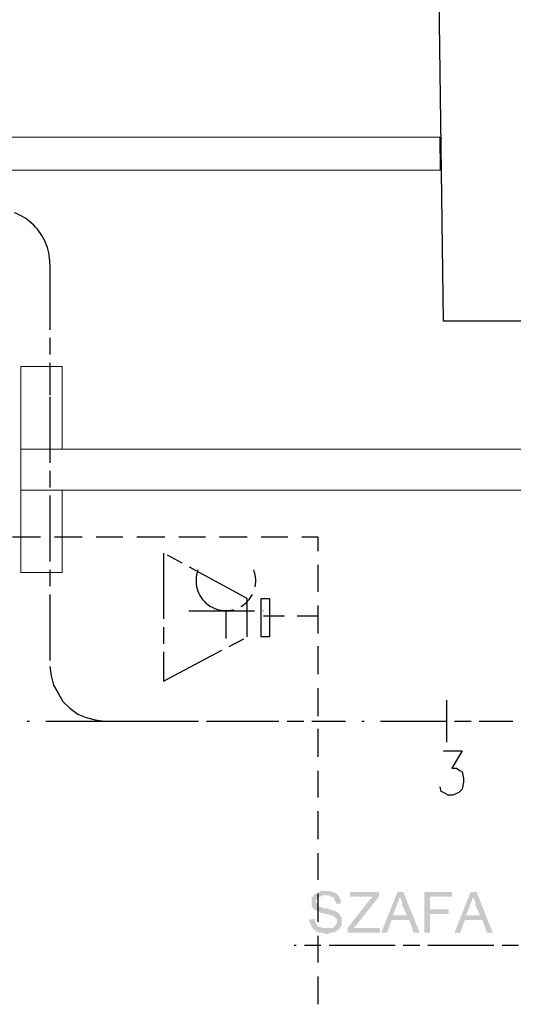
# Model space of a CAD drawing. Header units: millimetres. Extents: x 282377 to 1404227, y -783705 to 1038705.
# Tile 124 of 243: x 380289 to 380469, y 8687 to 9046. Entities that reach past the tile are written whole.
import ezdxf

# ---------------------------------------------------------------- set-up
doc = ezdxf.new("R2010")
doc.units = ezdxf.units.MM
doc.linetypes.add('ACAD_ISO02W100', pattern=[15, 12, -3])
doc.linetypes.add('ACAD_ISO08W100', pattern=[36, 24, -3, 6, -3])
doc.layers.add('!!ELEKTRYKA', color=7, linetype='Continuous')
doc.layers.add('7. Projektowana ściana murowana', color=7, linetype='Continuous', lineweight=13)
doc.layers.add('PG_WYPOSAŻENIE', color=9, linetype='Continuous', lineweight=18)
doc.layers.add('zzz_linia_podział', color=3, linetype='ACAD_ISO02W100', lineweight=40, plot=False)

msp = doc.modelspace()

# ---------------------------------------------------------------- hatches: boundary and pattern name
at = {"layer": '!!ELEKTRYKA', "linetype": 'ACAD_ISO08W100', "true_color": 0x950000}
for points in [[(380400.46, 8728.63), (380398.76, 8728.63), (380398.34, 8728.21), (380397.92, 8728.21), (380397.49, 8727.79), (380397.07, 8727.79), (380396.65, 8727.36), (380396.22, 8727.36), (380396.22, 8726.94), (380395.8, 8726.52), (380395.8, 8726.52), (380395.38, 8726.09), (380395.38, 8725.67), (380395.38, 8725.25), (380395.38, 8724.82), (380395.38, 8724.4), (380395.38, 8724.4), (380395.38, 8723.98), (380395.38, 8723.55), (380395.38, 8723.13), (380395.8, 8722.71), (380395.8, 8722.71), (380395.8, 8722.28), (380396.22, 8721.86), (380396.65, 8721.86), (380397.07, 8721.44), (380397.49, 8721.44), (380397.49, 8721.01), (380397.49, 8721.01), (380397.92, 8721.01), (380398.34, 8721.01), (380398.76, 8720.59), (380399.19, 8720.59), (380399.61, 8720.59), (380400.03, 8720.17), (380400.46, 8720.17), (380401.3, 8720.17), (380401.73, 8720.17), (380402.15, 8719.74), (380402.57, 8719.74), (380402.57, 8719.74), (380403, 8719.74), (380403.42, 8719.32), (380403.84, 8719.32), (380403.84, 8718.9), (380404.27, 8718.9), (380404.27, 8718.47), (380404.69, 8718.47), (380404.69, 8718.05), (380404.69, 8717.63), (380404.69, 8717.2), (380404.69, 8716.78), (380404.27, 8716.36), (380404.27, 8716.36), (380403.84, 8715.93), (380403.84, 8715.51), (380403.42, 8715.51), (380403, 8715.09), (380402.57, 8715.09), (380402.15, 8715.09), (380401.73, 8715.09), (380401.3, 8715.09), (380400.88, 8715.09), (380395.8, 8715.09), (380396.22, 8714.66), (380396.65, 8714.24), (380397.07, 8714.24), (380397.07, 8713.82), (380397.49, 8713.82), (380397.92, 8713.82), (380397.92, 8713.39), (380398.34, 8713.39), (380398.76, 8713.39), (380399.19, 8713.39), (380399.61, 8713.39), (380400.03, 8712.97), (380400.46, 8712.97), (380400.88, 8712.97), (380400.88, 8712.97), (380401.73, 8712.97), (380402.15, 8713.39), (380402.57, 8713.39), (380402.57, 8713.39), (380403, 8713.39), (380403.42, 8713.39), (380403.84, 8713.82), (380403.84, 8713.82), (380404.27, 8713.82), (380404.69, 8714.24), (380405.11, 8714.66), (380405.54, 8714.66), (380405.54, 8715.09), (380405.96, 8715.51), (380405.96, 8715.51), (380406.38, 8715.93), (380406.38, 8716.36), (380406.38, 8716.78), (380406.38, 8717.2), (380406.38, 8717.63), (380406.38, 8717.63), (380406.38, 8718.05), (380406.38, 8718.47), (380406.38, 8718.9), (380405.96, 8719.32), (380405.96, 8719.74), (380405.96, 8719.74), (380405.54, 8720.17), (380405.54, 8720.17), (380405.11, 8720.59), (380404.69, 8721.01), (380404.27, 8721.01), (380403.84, 8721.44), (380403.84, 8721.44), (380403.84, 8721.44), (380403.42, 8721.44), (380403, 8721.44), (380402.57, 8721.86), (380402.15, 8721.86), (380401.73, 8721.86), (380401.3, 8722.28), (380400.88, 8722.28), (380400.46, 8722.28), (380399.61, 8722.28), (380399.19, 8722.71), (380398.76, 8722.71), (380398.34, 8722.71), (380397.92, 8723.13), (380397.92, 8723.13), (380397.49, 8723.13), (380397.49, 8723.55), (380397.49, 8723.98), (380397.07, 8724.4), (380397.07, 8724.82), (380397.07, 8724.82), (380397.07, 8725.25), (380397.49, 8725.67), (380397.49, 8726.09), (380397.92, 8726.09), (380397.92, 8726.52), (380398.34, 8726.52), (380398.76, 8726.52), (380399.19, 8726.94), (380399.61, 8726.94), (380400.03, 8726.94), (380400.46, 8726.94), (380405.11, 8726.94), (380404.69, 8727.36), (380404.69, 8727.36), (380404.27, 8727.79), (380403.84, 8727.79), (380403.42, 8728.21), (380403.42, 8728.21), (380403, 8728.21), (380402.57, 8728.21), (380402.15, 8728.63), (380401.73, 8728.63), (380401.3, 8728.63), (380400.88, 8728.63)], [(380419.93, 8728.21), (380409.35, 8728.21), (380409.35, 8726.52), (380417.81, 8726.52), (380417.39, 8726.52), (380417.39, 8726.09), (380416.97, 8725.67), (380416.54, 8725.67), (380416.54, 8725.25), (380416.12, 8724.82), (380408.5, 8715.09), (380408.5, 8713.39), (380420.35, 8713.39), (380420.35, 8715.09), (380410.62, 8715.09), (380411.89, 8716.36), (380419.93, 8726.52)], [(380428.82, 8728.21), (380426.7, 8728.21), (380420.78, 8713.39), (380422.89, 8713.39), (380424.59, 8718.05), (380430.94, 8718.05), (380425.01, 8719.74), (380426.7, 8723.98), (380426.7, 8723.98), (380426.7, 8724.4), (380427.13, 8724.82), (380427.13, 8725.25), (380427.13, 8725.67), (380427.55, 8726.09), (380427.55, 8726.52), (380427.55, 8726.94)], [(380428.82, 8728.21), (380427.55, 8726.94), (380427.55, 8726.09), (380427.97, 8725.67), (380427.97, 8725.67), (380427.97, 8725.25), (380428.4, 8724.82), (380428.4, 8723.98), (380428.4, 8723.55), (380430.09, 8719.74), (380425.01, 8719.74), (380430.94, 8718.05), (380432.63, 8713.39), (380434.75, 8713.39)], [(380446.6, 8728.21), (380436.44, 8728.21), (380436.44, 8713.39), (380438.56, 8713.39), (380438.56, 8720.17), (380445.33, 8720.17), (380445.33, 8721.86), (380438.56, 8721.86), (380438.56, 8726.52), (380446.6, 8726.52)], [(380455.49, 8728.21), (380453.37, 8728.21), (380447.45, 8713.39), (380449.56, 8713.39), (380451.26, 8718.05), (380457.61, 8718.05), (380451.68, 8719.74), (380453.37, 8723.98), (380453.37, 8723.98), (380453.37, 8724.4), (380453.8, 8724.82), (380453.8, 8725.25), (380453.8, 8725.67), (380454.22, 8726.09), (380454.22, 8726.52), (380454.22, 8726.94)], [(380455.49, 8728.21), (380454.22, 8726.94), (380454.22, 8726.09), (380454.64, 8725.67), (380454.64, 8725.67), (380454.64, 8725.25), (380455.07, 8724.82), (380455.07, 8723.98), (380455.07, 8723.55), (380456.76, 8719.74), (380451.68, 8719.74), (380457.61, 8718.05), (380459.3, 8713.39), (380461.42, 8713.39)], [(380405.11, 8726.94), (380400.46, 8726.94), (380401.73, 8726.94), (380402.15, 8726.52), (380402.57, 8726.52), (380403, 8726.52), (380403, 8726.09), (380403.42, 8726.09), (380403.84, 8725.67), (380403.84, 8725.25), (380403.84, 8724.82), (380404.27, 8724.4), (380404.27, 8723.98), (380405.96, 8723.98), (380405.96, 8724.4), (380405.96, 8724.82), (380405.96, 8724.82), (380405.96, 8725.25), (380405.96, 8725.67), (380405.54, 8726.09), (380405.54, 8726.52), (380405.54, 8726.52)], [(380396.65, 8718.47), (380394.53, 8718.05), (380394.53, 8717.2), (380394.95, 8717.2), (380394.95, 8716.78), (380394.95, 8716.36), (380395.38, 8715.93), (380395.38, 8715.51), (380395.8, 8715.09), (380395.8, 8715.09), (380400.88, 8715.09), (380400.46, 8715.09), (380400.03, 8715.09), (380399.61, 8715.09), (380399.19, 8715.09), (380399.19, 8715.09), (380398.76, 8715.51), (380398.34, 8715.51), (380397.92, 8715.51), (380397.49, 8715.93), (380397.49, 8716.36), (380397.07, 8716.36), (380397.07, 8716.78), (380396.65, 8717.2), (380396.65, 8717.63), (380396.65, 8718.05)]]:
    msp.add_hatch(color=14, dxfattribs=at).paths.add_polyline_path(points)

# ---------------------------------------------------------------- linework, layer by layer
at = {"layer": '!!ELEKTRYKA', "color": 1, "linetype": 'ACAD_ISO08W100', "lineweight": -3}
msp.add_lwpolyline([(380229.84, 8976.86), (380280.21, 8976.86, -0.409987), (380300.11, 8956.97), (380300.11, 8909.13)], format="xyb", dxfattribs=at)
for points in [[(380300.12, 8908.56), (380300.12, 8810.34), (380300.54, 8806.95), (380301.39, 8803.57), (380303.08, 8800.6), (380304.77, 8797.64), (380307.31, 8795.1), (380310.28, 8792.98), (380313.24, 8791.71), (380316.63, 8790.87), (380320.01, 8790.44), (380330.17, 8790.44), (380377.16, 8790.44)], [(380444.62, 8782.82), (380444.62, 8798.06)], [(380291.79, 8790.44), (380292.64, 8790.44)], [(380298.57, 8790.44), (380346.83, 8790.44)], [(380352.76, 8790.44), (380353.6, 8790.44)], [(380359.53, 8790.44), (380407.79, 8790.44)], [(380413.72, 8790.44), (380414.56, 8790.44)], [(380420.49, 8790.44), (380468.75, 8790.44)]]:
    msp.add_lwpolyline(points, dxfattribs=at)
at = {"layer": '!!ELEKTRYKA', "color": 150, "linetype": 'ACAD_ISO08W100', "lineweight": -3, "true_color": 0x007eff}
for points in [[(380296.63, 8857.46), (380286.47, 8857.46)], [(380311.88, 8857.46), (380301.71, 8857.46)], [(380326.69, 8857.46), (380316.95, 8857.46)], [(380341.93, 8857.46), (380331.77, 8857.46)], [(380356.75, 8857.46), (380347.01, 8857.46)], [(380371.99, 8857.46), (380361.83, 8857.46)], [(380386.81, 8857.46), (380377.07, 8857.46)], [(380397.81, 8852.36), (380397.81, 8857.46), (380391.89, 8857.46)], [(380397.81, 8837.57), (380397.81, 8847.32)], [(380397.81, 8822.34), (380397.81, 8832.53)], [(380377.91, 8828.79), (380385.53, 8828.79)], [(380390.19, 8828.79), (380397.81, 8828.79)], [(380397.81, 8807.55), (380397.81, 8817.68)], [(380397.81, 8792.26), (380397.81, 8802.45)], [(380397.81, 8777.47), (380397.81, 8787.61)], [(380397.81, 8762.63), (380397.81, 8772.38)], [(380397.81, 8747.4), (380397.81, 8757.59)], [(380397.81, 8732.61), (380397.81, 8742.3)], [(380397.81, 8717.32), (380397.81, 8727.51)], [(380397.81, 8702.53), (380397.81, 8712.28)], [(380397.81, 8687.31), (380397.81, 8697.44)]]:
    msp.add_lwpolyline(points, dxfattribs=at)
at = {"layer": '!!ELEKTRYKA', "color": 5, "linetype": 'ACAD_ISO08W100', "lineweight": -3}
for points in [[(380371.99, 8821.15), (380371.99, 8828.36), (380371.99, 8835.13), (380341.51, 8851.63), (380341.51, 8805.04)], [(380341.52, 8805.02), (380372, 8821.13)]]:
    msp.add_lwpolyline(points, dxfattribs=at)
msp.add_lwpolyline([(380377.06, 8821.18), (380377.06, 8828.38), (380377.06, 8835.13), (380380.03, 8835.13), (380380.03, 8821.18)], close=True, dxfattribs=at)
at = {"layer": '!!ELEKTRYKA', "color": 251, "linetype": 'ACAD_ISO08W100', "lineweight": -3, "true_color": 0x525252}
for points in [[(380350.64, 8830.66), (380377.73, 8830.66)], [(380364.19, 8830.66), (380364.19, 8820.5)]]:
    msp.add_lwpolyline(points, dxfattribs=at)
at = {"layer": '!!ELEKTRYKA', "color": 14, "linetype": 'ACAD_ISO08W100', "lineweight": -3, "true_color": 0x950000}
msp.add_lwpolyline([(380583.76, 8778.59), (380533.81, 8708.74), (380389.03, 8708.74)], dxfattribs=at)
at = {"layer": '!!ELEKTRYKA', "color": 251, "linetype": 'ACAD_ISO08W100', "lineweight": -3, "true_color": 0x525252}
msp.add_arc((380364.19, 8841.56), 10.89, 158.9225, 21.0775, dxfattribs=at)
at = {"color": 252}
for p, q in [((380443.51, 8936.12), (380436.51, 9446.12)), ((380509.51, 8936.12), (380443.51, 8936.12))]:
    msp.add_line(p, q, dxfattribs=at)
at = {"layer": '7. Projektowana ściana murowana', "color": 252, "ltscale": 100}
for p, q in [((379911.51, 9003.12), (380442.11, 9003.12)), ((379911.51, 8991.12), (380442.27, 8991.12))]:
    msp.add_line(p, q, dxfattribs=at)
msp.add_lwpolyline([(379911.51, 9003.12), (380442.11, 9003.12), (380442.27, 8991.12), (379911.51, 8991.12)], close=True, dxfattribs=at)
at = {"layer": 'PG_WYPOSAŻENIE', "color": 252}
for p, q in [((380289.52, 8889.53), (380289.52, 8919.53)), ((380289.52, 8919.53), (380304.52, 8919.53)), ((380304.52, 8919.53), (380304.52, 8889.53)), ((380289.52, 8889.53), (380489.52, 8889.53)), ((380289.52, 8874.53), (380289.52, 8889.53)), ((380289.52, 8889.53), (380289.52, 8874.53)), ((380489.52, 8874.53), (380289.52, 8874.53)), ((380289.52, 8874.53), (380289.52, 8844.53)), ((380304.52, 8844.53), (380304.52, 8874.53)), ((380289.52, 8844.53), (380304.52, 8844.53))]:
    msp.add_line(p, q, dxfattribs=at)
at = {"layer": 'zzz_linia_podział', "color": 1, "linetype": 'ACAD_ISO08W100', "lineweight": -3}
msp.add_lwpolyline([(380443.5, 8779.63), (380450.27, 8779.63), (380446.46, 8773.3), (380448.16, 8773.3), (380449.42, 8772.44), (380450.27, 8772.01), (380450.69, 8769.49), (380450.69, 8768.2), (380450.27, 8765.68), (380449, 8764.39), (380446.88, 8763.53), (380445.19, 8763.53), (380443.5, 8764.39), (380442.65, 8764.82), (380442.23, 8766.48)], dxfattribs=at)

doc.saveas('drawing.dxf')
